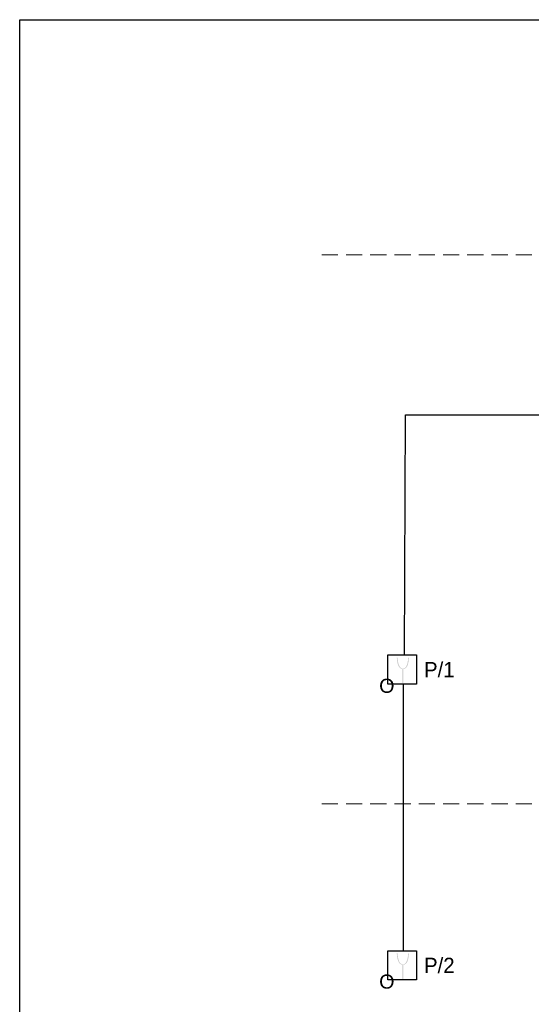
# Model space of a CAD drawing. Header units: millimetres. Extents: x 509 to 36614, y 492 to 3401.
# Tile 34 of 41: x 30444 to 31393, y 1574 to 3401. Entities that reach past the tile are written whole.
import ezdxf

# ---------------------------------------------------------------- set-up
doc = ezdxf.new("R2010")
doc.units = ezdxf.units.MM
doc.linetypes.add('BUR', pattern=[4.5, 3, -1.5])
for name, color, linetype, lineweight in [('CP_FRAME', 217, 'Continuous', 70), ('RAMKA 100', 198, 'Continuous', 15), ('sciany', 7, 'Continuous', 40), ('WYŁACZNIK', 1, 'Continuous', 18), ('ściany nośne', 1, 'Continuous', 25)]:
    doc.layers.add(name, color=color, linetype=linetype, lineweight=lineweight)
doc.layers.add('mapp-system', color=7, linetype='Continuous')
doc.styles.add('OPS_Arial', font='txt')
doc.styles.get("Standard").update_dxf_attribs({"font": 'ARIAL.TTF'})

msp = doc.modelspace()

# ---------------------------------------------------------------- hatches: boundary and pattern name
at = {"layer": 'WYŁACZNIK', "lineweight": 30}
h = msp.add_hatch(color=30, dxfattribs=at)
edge = h.paths.add_edge_path()
edge.add_spline(control_points=[(31156.061, 2195.595), (31156.632, 2195.736), (31162.195, 2196.664), (31165.657, 2206.576), (31166.09, 2213.718), (31166.307, 2217.051)], knot_values=[0.41248098, 0.41248098, 0.41248098, 0.41248098, 1.16065763, 6.84798008, 10.93999112, 10.93999112, 10.93999112, 10.93999112], degree=3, periodic=0)
edge.add_line((31166.307, 2217.051), (31165.033, 2217.002))
edge.add_spline(control_points=[(31165.033, 2217.002), (31164.893, 2215.53), (31164.753, 2214.068), (31164.44, 2211.596), (31164.292, 2210.594), (31163.923, 2208.557), (31163.702, 2207.516), (31163.038, 2204.947), (31162.54, 2203.427), (31161.473, 2201.124), (31160.977, 2200.262), (31159.851, 2198.766), (31159.223, 2198.134), (31158.172, 2197.403), (31157.803, 2197.195), (31157.022, 2196.855), (31156.591, 2196.718), (31155.801, 2196.51), (31155.459, 2196.431), (31154.648, 2196.445)], knot_values=[0.09000362, 0.09000362, 0.09000362, 0.09000362, 2.04786432, 2.04786432, 3.36458653, 3.36458653, 4.68130874, 4.68130874, 6.58705887, 6.58705887, 7.88515302, 7.88515302, 9.18324717, 9.18324717, 9.83229424, 9.83229424, 10.48134132, 10.48134132, 10.93999112, 10.93999112, 10.93999112, 10.93999112], degree=3, periodic=0)
edge.add_spline(control_points=[(31155.108, 2196.352), (31154.756, 2196.431), (31154.414, 2196.51), (31153.624, 2196.718), (31153.194, 2196.855), (31152.412, 2197.195), (31152.043, 2197.403), (31150.992, 2198.134), (31150.364, 2198.766), (31149.238, 2200.262), (31148.742, 2201.124), (31147.675, 2203.427), (31147.177, 2204.947), (31146.513, 2207.516), (31146.292, 2208.557), (31145.923, 2210.594), (31145.775, 2211.596), (31145.462, 2214.068), (31145.322, 2215.53), (31145.182, 2217.002)], knot_values=[0.09000362, 0.09000362, 0.09000362, 0.09000362, 0.54865342, 0.54865342, 1.1977005, 1.1977005, 1.84674757, 1.84674757, 3.14484172, 3.14484172, 4.44293587, 4.44293587, 6.348686, 6.348686, 7.66540821, 7.66540821, 8.98213042, 8.98213042, 10.93999112, 10.93999112, 10.93999112, 10.93999112], degree=3, periodic=0)
edge.add_line((31145.182, 2217.002), (31143.712, 2216.835))
edge.add_spline(control_points=[(31143.712, 2216.835), (31144.101, 2213.762), (31144.361, 2206.1), (31148.516, 2196.491), (31153.583, 2195.736), (31154.154, 2195.595)], knot_values=[0.41248098, 0.41248098, 0.41248098, 0.41248098, 4.50449202, 10.19181446, 10.93999112, 10.93999112, 10.93999112, 10.93999112], degree=3, periodic=0)
edge.add_line((31154.154, 2195.595), (31154.154, 2169.527))
edge.add_line((31154.154, 2169.527), (31156.061, 2169.527))
edge.add_line((31156.061, 2169.527), (31156.061, 2195.595))
h = msp.add_hatch(color=30, dxfattribs=at)
edge = h.paths.add_edge_path()
edge.add_spline(control_points=[(31156.061, 1646.805), (31156.632, 1646.946), (31162.195, 1647.873), (31165.657, 1657.786), (31166.09, 1664.928), (31166.307, 1668.261)], knot_values=[0.41248098, 0.41248098, 0.41248098, 0.41248098, 1.16065763, 6.84798008, 10.93999112, 10.93999112, 10.93999112, 10.93999112], degree=3, periodic=0)
edge.add_line((31166.307, 1668.261), (31165.033, 1668.211))
edge.add_spline(control_points=[(31165.033, 1668.211), (31164.893, 1666.739), (31164.753, 1665.277), (31164.44, 1662.805), (31164.292, 1661.803), (31163.923, 1659.766), (31163.702, 1658.725), (31163.038, 1656.156), (31162.54, 1654.636), (31161.473, 1652.334), (31160.977, 1651.471), (31159.851, 1649.976), (31159.223, 1649.344), (31158.172, 1648.612), (31157.803, 1648.404), (31157.022, 1648.065), (31156.591, 1647.928), (31155.801, 1647.719), (31155.459, 1647.64), (31154.648, 1647.655)], knot_values=[0.09000362, 0.09000362, 0.09000362, 0.09000362, 2.04786432, 2.04786432, 3.36458653, 3.36458653, 4.68130874, 4.68130874, 6.58705887, 6.58705887, 7.88515302, 7.88515302, 9.18324717, 9.18324717, 9.83229424, 9.83229424, 10.48134132, 10.48134132, 10.93999112, 10.93999112, 10.93999112, 10.93999112], degree=3, periodic=0)
edge.add_spline(control_points=[(31155.108, 1647.561), (31154.756, 1647.64), (31154.414, 1647.719), (31153.624, 1647.928), (31153.194, 1648.065), (31152.412, 1648.404), (31152.043, 1648.612), (31150.992, 1649.344), (31150.364, 1649.976), (31149.238, 1651.471), (31148.742, 1652.334), (31147.675, 1654.636), (31147.177, 1656.156), (31146.513, 1658.725), (31146.292, 1659.766), (31145.923, 1661.803), (31145.775, 1662.805), (31145.462, 1665.277), (31145.322, 1666.739), (31145.182, 1668.211)], knot_values=[0.09000362, 0.09000362, 0.09000362, 0.09000362, 0.54865342, 0.54865342, 1.1977005, 1.1977005, 1.84674757, 1.84674757, 3.14484172, 3.14484172, 4.44293587, 4.44293587, 6.348686, 6.348686, 7.66540821, 7.66540821, 8.98213042, 8.98213042, 10.93999112, 10.93999112, 10.93999112, 10.93999112], degree=3, periodic=0)
edge.add_line((31145.182, 1668.211), (31143.712, 1668.044))
edge.add_spline(control_points=[(31143.712, 1668.044), (31144.101, 1664.971), (31144.361, 1657.31), (31148.516, 1647.7), (31153.583, 1646.946), (31154.154, 1646.805)], knot_values=[0.41248098, 0.41248098, 0.41248098, 0.41248098, 4.50449202, 10.19181446, 10.93999112, 10.93999112, 10.93999112, 10.93999112], degree=3, periodic=0)
edge.add_line((31154.154, 1646.805), (31154.154, 1620.737))
edge.add_line((31154.154, 1620.737), (31156.061, 1620.737))
edge.add_line((31156.061, 1620.737), (31156.061, 1646.805))

# ---------------------------------------------------------------- linework, layer by layer
at = {"layer": 'CP_FRAME', "color": 7, "linetype": 'BUR', "lineweight": 18, "ltscale": 10}
for points in [[(34319.624, 2964.092), (30991.442, 2964.092)], [(34319.624, 1945.734), (30991.442, 1945.734)]]:
    msp.add_lwpolyline(points, dxfattribs=at)
at = {"layer": 'mapp-system'}
msp.add_line((31155.343, 2167.803), (31155.343, 1672.968), dxfattribs=at)
at = {"layer": 'mapp-system', "extrusion": (0, 0, -1)}
msp.add_lwpolyline([(-31158.388, 2221.758), (-31160.168, 2667.351), (-32369.899, 2667.351)], dxfattribs=at)
at = {"layer": 'WYŁACZNIK', "color": 30, "lineweight": 30}
for points in [[(31127.127, 2221.758), (31180.511, 2221.758), (31180.511, 2167.803), (31127.133, 2167.803)], [(31127.127, 1672.968), (31180.511, 1672.968), (31180.511, 1619.012), (31127.133, 1619.012)]]:
    msp.add_lwpolyline(points, close=True, dxfattribs=at)
at = {"layer": 'ściany nośne', "color": 0}
for p, q in [((30444.108, 530.645), (30444.108, 3400.645)), ((30444.108, 3400.645), (36044.108, 3400.645))]:
    msp.add_line(p, q, dxfattribs=at)

# ---------------------------------------------------------------- texts
at = {"layer": 'RAMKA 100', "color": 30, "lineweight": 25, "char_height": 28.2612, "width": 315.21478, "attachment_point": 2, "style": 'OPS_Arial'}
for s, insert in [('P/1 ', (31222.691, 2208.725)), ('P/2 ', (31222.691, 1659.934))]:
    msp.add_mtext(s, dxfattribs=dict(at, insert=insert))
at = {"layer": 'sciany', "color": 30, "lineweight": 25, "char_height": 26.14606, "width": 32.44039, "attachment_point": 1}
for insert in [(31111.097, 2177.657), (31111.097, 1628.866)]:
    msp.add_mtext('{\\fArial|b0|i0|c238|p34;O}', dxfattribs=dict(at, insert=insert))

doc.saveas('drawing.dxf')
